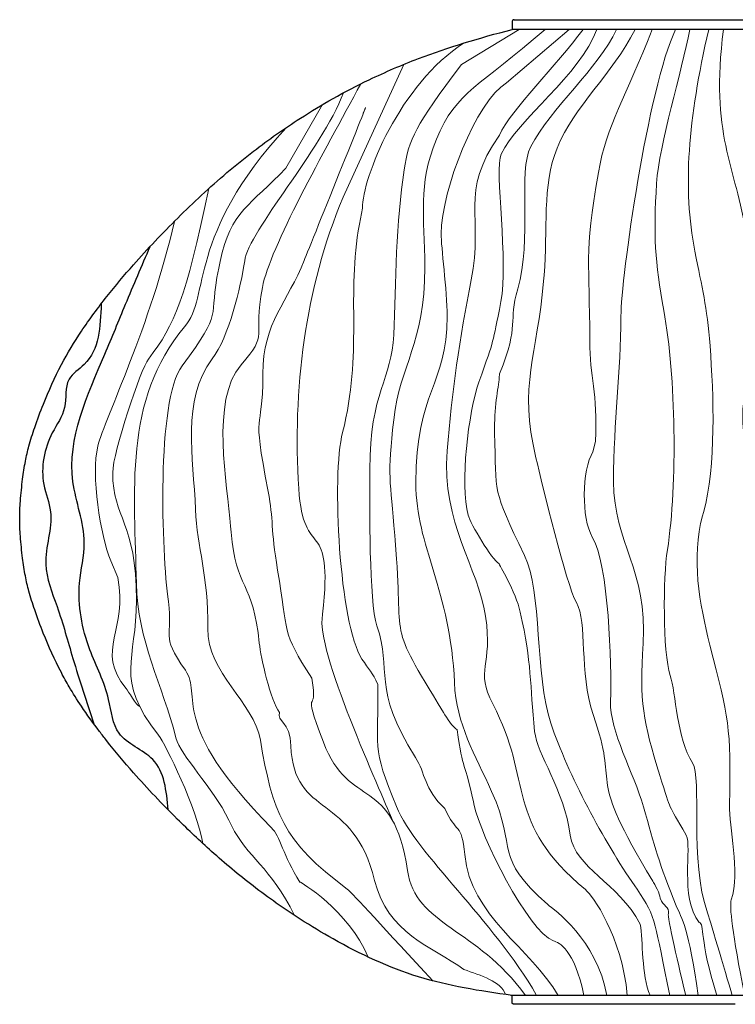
# Model space of a CAD drawing. Header units: centimetres. Extents: x -22 to 101, y -209 to 0.
# Tile 3 of 7: x -22 to 0, y -150 to -119. Entities that reach past the tile are written whole.
import ezdxf

# ---------------------------------------------------------------- set-up
doc = ezdxf.new("R2010")
doc.units = ezdxf.units.CM
doc.header["$MEASUREMENT"] = 0

# ---------------------------------------------------------------- blocks, each defined once
blk = doc.blocks.new('COAU04')
blk.add_line((-6.44, -119.375), (6.44, -119.375))
for points, weights, knots in [([(-6.44, -119.375), (-6.5, -119.375), (-6.5, -119.435), (-6.5, -119.555), (-6.5, -119.675)], [1, 0.707106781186, 1, 1, 1], [0, 0, 0, 0.0942478, 0.0942478, 0.3342478, 0.3342478, 0.3342478]), ([(-6.44, -149.647), (-6.5, -149.647), (-6.5, -149.587), (-6.5, -149.481), (-6.5, -149.375)], [1, 0.707106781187, 1, 1, 1], [0, 0, 0, 0.0942478, 0.0942478, 0.3067869, 0.3067869, 0.3067869])]:
    blk.add_rational_spline(points, weights, degree=2, knots=knots)
for points, knots in [([(-6.5, -149.375), (-7.505, -149.236), (-9.387, -148.942), (-11.52, -147.944), (-13.192, -146.936), (-14.45, -146.051), (-15.7, -145.006), (-16.926, -143.842), (-18.006, -142.705), (-18.781, -141.785), (-19.314, -141.1), (-19.708, -140.555), (-20.091, -139.946), (-20.501, -139.207), (-20.857, -138.418), (-21.17, -137.574), (-21.358, -136.988), (-21.48, -136.456), (-21.563, -135.89), (-21.625, -135.302), (-21.652, -134.716), (-21.624, -134.128), (-21.562, -133.54), (-21.479, -132.973), (-21.356, -132.443), (-21.169, -131.858), (-20.854, -131.014), (-20.402, -130.009), (-19.738, -128.904), (-18.982, -127.891), (-18, -126.724), (-17.02, -125.695), (-15.797, -124.518), (-14.56, -123.463), (-13.187, -122.497), (-11.989, -121.776), (-10.783, -121.148), (-8.984, -120.375), (-7.505, -119.936), (-6.5, -119.675)], [0, 0, 0, 0, 2.968286, 5.871282, 7.046909, 8.821483, 10.480479, 11.932413, 13.891655, 15.182581, 15.53989, 16.49636, 17.199296, 17.694894, 19.032122, 19.792886, 20.394969, 20.876168, 21.429532, 22.109532, 22.65114, 23.187169, 23.872963, 24.425987, 24.904206, 25.503579, 26.269924, 27.606209, 28.804468, 30.129495, 31.396383, 33.377483, 34.391076, 36.487704, 38.249811, 39.424035, 40.678937, 42.32622, 45.293856, 45.293856, 45.293856, 45.293856]), ([(-17.076, -143.669), (-17.132, -143.082), (-17.232, -142.019), (-18.756, -141.515), (-18.866, -140.041), (-19.62, -138.656), (-19.947, -136.962), (-19.49, -135.236), (-20.475, -132.882), (-19.304, -130.372), (-18.36, -128.042), (-17.886, -126.941), (-17.631, -126.347)], [0, 0, 0, 0, 1.618868, 2.935555, 4.021872, 5.656697, 7.729993, 8.979199, 10.886623, 14.932078, 16.58819, 18.52059, 18.52059, 18.52059, 18.52059]), ([(-19.137, -128.111), (-19.165, -128.814), (-19.201, -129.757), (-20.306, -130.42), (-20.145, -131.344), (-20.835, -132.255), (-21.06, -133.441), (-20.516, -134.736), (-21.046, -136.044), (-20.424, -137.519), (-19.983, -139.154), (-19.588, -140.352), (-19.367, -141.022)], [0, 0, 0, 0, 1.933127, 2.589427, 3.468049, 4.332909, 5.941162, 6.802072, 8.424478, 9.768468, 11.434741, 13.54617, 13.54617, 13.54617, 13.54617])]:
    blk.add_open_spline(points, degree=3, knots=knots)
at = {"lineweight": 18}
for points, knots in [([(-6.285, -119.675), (-6.285, -119.675), (-8.06, -120.752), (-8.06, -120.752), (-8.06, -120.752), (-9.493, -122.667), (-9.673, -123.024), (-9.822, -123.994), (-9.822, -123.994), (-10.062, -125.572), (-10.085, -127.473), (-10.141, -129.068), (-10.141, -129.068), (-10.189, -130.416), (-10.877, -130.807), (-10.877, -133.203), (-10.877, -133.203), (-10.877, -134.325), (-10.906, -137.276), (-10.656, -138.011), (-10.656, -138.011), (-10.184, -139.4), (-10.838, -139.897), (-9.468, -142.06), (-9.468, -142.06), (-9.168, -142.532), (-9.213, -143.039), (-8.572, -143.624), (-8.572, -143.624), (-8.224, -144.415), (-8.05, -144.041), (-7.955, -145.045), (-7.955, -145.045), (-7.778, -146.93), (-5.933, -147.923), (-5.082, -149.375)], [0, 0, 0, 0, 0.1, 0.1, 0.1, 0.1, 0.2, 0.2, 0.2, 0.2, 0.3, 0.3, 0.3, 0.3, 0.4, 0.4, 0.4, 0.4, 0.5, 0.5, 0.5, 0.5, 0.6, 0.6, 0.6, 0.6, 0.7, 0.7, 0.7, 0.7, 0.8, 0.8, 0.8, 0.8, 0.9857193, 0.9857193, 0.9857193, 0.9857193]), ([(-5.488, -119.675), (-7.486, -121.429), (-8.212, -121.555), (-8.828, -123.053), (-8.828, -123.053), (-9.415, -124.482), (-9.186, -125.371), (-9.186, -126.989), (-9.186, -126.989), (-9.186, -129.366), (-9.944, -129.953), (-10.141, -131.674), (-10.141, -131.674), (-10.339, -133.41), (-10.254, -133.502), (-10.107, -135.237), (-10.107, -135.237), (-10.107, -135.237), (-10.095, -135.375), (-10.095, -135.375), (-10.095, -135.375), (-9.816, -138.678), (-10.397, -137.754), (-8.61, -140.671), (-8.61, -140.671), (-8.495, -140.858), (-8.343, -141.113), (-8.188, -141.206), (-8.188, -141.206), (-8.019, -142.509), (-7.95, -142.183), (-7.689, -143.423), (-7.689, -143.423), (-7.689, -143.423), (-7.665, -143.535), (-7.665, -143.535), (-7.665, -143.535), (-7.473, -144.449), (-6.012, -147.413), (-5.231, -147.693), (-5.231, -147.693), (-5.057, -147.755), (-4.591, -147.941), (-4.29, -149.375)], [0, 0, 0, 0, 0.0833333, 0.0833333, 0.0833333, 0.0833333, 0.1666667, 0.1666667, 0.1666667, 0.1666667, 0.25, 0.25, 0.25, 0.25, 0.3333333, 0.3333333, 0.3333333, 0.3333333, 0.4166667, 0.4166667, 0.4166667, 0.4166667, 0.5, 0.5, 0.5, 0.5, 0.5833333, 0.5833333, 0.5833333, 0.5833333, 0.6666667, 0.6666667, 0.6666667, 0.6666667, 0.75, 0.75, 0.75, 0.75, 0.8333333, 0.8333333, 0.8333333, 0.8333333, 0.9883879, 0.9883879, 0.9883879, 0.9883879]), ([(-4.741, -119.675), (-4.741, -119.675), (-6.676, -121.316), (-6.676, -121.316), (-6.676, -121.316), (-7.604, -121.887), (-8.671, -124.603), (-8.682, -125.956), (-8.682, -125.956), (-8.686, -126.33), (-8.5, -127.699), (-8.5, -128.492), (-8.5, -128.492), (-8.5, -130.654), (-9.46, -130.751), (-9.46, -133.623), (-9.46, -133.623), (-9.46, -135.568), (-8.389, -136.923), (-8.273, -139.753), (-8.273, -139.753), (-8.22, -141.064), (-7.63, -141.971), (-7.129, -143.101), (-7.129, -143.101), (-6.319, -144.928), (-7.098, -145.094), (-5.404, -146.577), (-5.404, -146.577), (-5.224, -146.735), (-3.89, -147.654), (-3.586, -149.375)], [0, 0, 0, 0, 0.1111111, 0.1111111, 0.1111111, 0.1111111, 0.2222222, 0.2222222, 0.2222222, 0.2222222, 0.3333333, 0.3333333, 0.3333333, 0.3333333, 0.4444444, 0.4444444, 0.4444444, 0.4444444, 0.5555556, 0.5555556, 0.5555556, 0.5555556, 0.6666667, 0.6666667, 0.6666667, 0.6666667, 0.7777778, 0.7777778, 0.7777778, 0.7777778, 0.9865152, 0.9865152, 0.9865152, 0.9865152]), ([(-4.312, -119.675), (-5.142, -120.779), (-6.522, -122.141), (-6.892, -122.923), (-6.892, -122.923), (-8.149, -124.725), (-7.362, -125.408), (-7.757, -127.376), (-7.757, -127.376), (-8.113, -129.149), (-8.354, -130.85), (-8.496, -132.626), (-8.496, -132.626), (-8.675, -134.869), (-7.538, -136.215), (-7.315, -137.712), (-7.315, -137.712), (-7.084, -139.265), (-7.651, -139.351), (-7.095, -140.412), (-7.095, -140.412), (-5.842, -142.802), (-6.737, -144.057), (-4.245, -146.12), (-4.245, -146.12), (-4.032, -146.297), (-3.119, -147.544), (-2.958, -149.375)], [0, 0, 0, 0, 0.125, 0.125, 0.125, 0.125, 0.25, 0.25, 0.25, 0.25, 0.375, 0.375, 0.375, 0.375, 0.5, 0.5, 0.5, 0.5, 0.625, 0.625, 0.625, 0.625, 0.75, 0.75, 0.75, 0.75, 0.9855388, 0.9855388, 0.9855388, 0.9855388]), ([(-3.896, -119.675), (-4.39, -121.047), (-6.342, -122.473), (-6.836, -123.507), (-6.836, -123.507), (-7.056, -123.969), (-6.6, -126.864), (-6.843, -128.042), (-6.843, -128.042), (-7.129, -129.432), (-7.013, -129.084), (-7.521, -130.518), (-7.521, -130.518), (-7.85, -131.447), (-8.107, -133.656), (-7.852, -134.607), (-7.852, -134.607), (-7.784, -134.861), (-7.111, -135.995), (-6.908, -136.098), (-6.908, -136.098), (-6.907, -136.107), (-6.389, -136.967), (-6.248, -137.589), (-6.248, -137.589), (-5.892, -139.167), (-5.956, -139.799), (-5.807, -141.258), (-5.807, -141.258), (-5.737, -141.952), (-4.908, -143.03), (-4.71, -144.449), (-4.71, -144.449), (-4.569, -145.458), (-3.249, -145.889), (-2.558, -147.179), (-2.558, -147.179), (-2.477, -147.699), (-2.518, -148.73), (-2.259, -149.375)], [0, 0, 0, 0, 0.0909091, 0.0909091, 0.0909091, 0.0909091, 0.1818182, 0.1818182, 0.1818182, 0.1818182, 0.2727273, 0.2727273, 0.2727273, 0.2727273, 0.3636364, 0.3636364, 0.3636364, 0.3636364, 0.4545455, 0.4545455, 0.4545455, 0.4545455, 0.5454545, 0.5454545, 0.5454545, 0.5454545, 0.6363636, 0.6363636, 0.6363636, 0.6363636, 0.7272727, 0.7272727, 0.7272727, 0.7272727, 0.8181818, 0.8181818, 0.8181818, 0.8181818, 0.9687778, 0.9687778, 0.9687778, 0.9687778]), ([(-3.288, -119.675), (-3.85, -120.89), (-5.303, -122.083), (-5.928, -123.278), (-5.928, -123.278), (-6.322, -124.031), (-5.88, -126.143), (-6.328, -127.652), (-6.328, -127.652), (-6.639, -128.699), (-6.245, -128.686), (-6.885, -130.266), (-6.885, -130.266), (-6.885, -130.266), (-6.896, -130.383), (-6.896, -130.383), (-6.896, -130.383), (-6.927, -130.688), (-7.056, -131.336), (-7.037, -132.075), (-7.037, -132.075), (-6.988, -133.981), (-7.123, -133.776), (-6.115, -135.846), (-6.115, -135.846), (-5.576, -136.955), (-5.806, -139.524), (-5.308, -141.004), (-5.308, -141.004), (-4.775, -142.591), (-3.68, -144.632), (-2.729, -146.003), (-2.729, -146.003), (-2.729, -146.003), (-2.654, -146.112), (-2.654, -146.112), (-2.654, -146.112), (-2.05, -146.983), (-2.119, -147.162), (-1.646, -149.375)], [0, 0, 0, 0, 0.0909091, 0.0909091, 0.0909091, 0.0909091, 0.1818182, 0.1818182, 0.1818182, 0.1818182, 0.2727273, 0.2727273, 0.2727273, 0.2727273, 0.3636364, 0.3636364, 0.3636364, 0.3636364, 0.4545455, 0.4545455, 0.4545455, 0.4545455, 0.5454545, 0.5454545, 0.5454545, 0.5454545, 0.6363636, 0.6363636, 0.6363636, 0.6363636, 0.7272727, 0.7272727, 0.7272727, 0.7272727, 0.8181818, 0.8181818, 0.8181818, 0.8181818, 0.9914281, 0.9914281, 0.9914281, 0.9914281]), ([(-2.72, -119.675), (-3.431, -121.087), (-4.576, -121.995), (-5.118, -123.327), (-5.118, -123.327), (-5.586, -124.48), (-5.4, -125.83), (-5.517, -127.229), (-5.517, -127.229), (-5.517, -127.229), (-5.533, -127.417), (-5.533, -127.417), (-5.533, -127.417), (-5.724, -129.708), (-6.309, -130.588), (-5.766, -132.847), (-5.766, -132.847), (-5.561, -133.698), (-4.844, -136.725), (-4.523, -137.292), (-4.523, -137.292), (-4.172, -137.913), (-4.455, -139.399), (-3.999, -140.764), (-3.999, -140.764), (-3.999, -140.764), (-3.933, -140.96), (-3.933, -140.96), (-3.933, -140.96), (-3.219, -143.095), (-4.247, -142.425), (-2.177, -145.858), (-2.177, -145.858), (-2.108, -145.971), (-1.951, -146.244), (-1.945, -146.386), (-1.945, -146.386), (-1.866, -146.645), (-1.639, -146.635), (-1.694, -146.868), (-1.694, -146.868), (-1.753, -146.883), (-1.341, -148.62), (-1.159, -149.375)], [0, 0, 0, 0, 0.0833333, 0.0833333, 0.0833333, 0.0833333, 0.1666667, 0.1666667, 0.1666667, 0.1666667, 0.25, 0.25, 0.25, 0.25, 0.3333333, 0.3333333, 0.3333333, 0.3333333, 0.4166667, 0.4166667, 0.4166667, 0.4166667, 0.5, 0.5, 0.5, 0.5, 0.5833333, 0.5833333, 0.5833333, 0.5833333, 0.6666667, 0.6666667, 0.6666667, 0.6666667, 0.75, 0.75, 0.75, 0.75, 0.8333333, 0.8333333, 0.8333333, 0.8333333, 0.9637534, 0.9637534, 0.9637534, 0.9637534]), ([(-2.192, -119.675), (-2.996, -121.735), (-3.6, -122.627), (-3.846, -124.072), (-3.846, -124.072), (-4.291, -126.687), (-4.112, -126.75), (-4.112, -129.252), (-4.112, -129.252), (-4.112, -130.368), (-3.866, -130.814), (-3.933, -132.346), (-3.933, -132.346), (-3.933, -132.346), (-4.013, -132.657), (-4.013, -132.657), (-4.013, -132.657), (-4.355, -133.222), (-4.374, -134.722), (-4.033, -135.281), (-4.033, -135.281), (-3.53, -136.105), (-3.435, -139.2), (-3.472, -140.33), (-3.472, -140.33), (-3.503, -141.25), (-2.762, -142.529), (-2.459, -143.574), (-2.459, -143.574), (-2.108, -144.78), (-1.987, -145.333), (-1.45, -146.617), (-1.45, -146.617), (-1.293, -146.992), (-1.057, -147.313), (-0.78, -149.375)], [0, 0, 0, 0, 0.1, 0.1, 0.1, 0.1, 0.2, 0.2, 0.2, 0.2, 0.3, 0.3, 0.3, 0.3, 0.4, 0.4, 0.4, 0.4, 0.5, 0.5, 0.5, 0.5, 0.6, 0.6, 0.6, 0.6, 0.7, 0.7, 0.7, 0.7, 0.8, 0.8, 0.8, 0.8, 0.9899115, 0.9899115, 0.9899115, 0.9899115]), ([(-1.472, -119.675), (-2.325, -121.469), (-3.152, -127.324), (-3.152, -128.495), (-3.152, -128.495), (-3.152, -130.225), (-3.381, -131.704), (-3.381, -133.574), (-3.381, -133.574), (-3.381, -135.482), (-2.316, -136.282), (-2.471, -138.558), (-2.471, -138.558), (-2.591, -140.329), (-2.469, -140.951), (-1.956, -142.614), (-1.956, -142.614), (-1.585, -143.82), (-1.738, -143.374), (-1.149, -144.449), (-1.149, -144.449), (-0.953, -144.807), (-1.356, -146.335), (-0.75, -147.133), (-0.75, -147.133), (-0.57, -147.182), (-0.752, -147.633), (-0.207, -149.375)], [0, 0, 0, 0, 0.125, 0.125, 0.125, 0.125, 0.25, 0.25, 0.25, 0.25, 0.375, 0.375, 0.375, 0.375, 0.5, 0.5, 0.5, 0.5, 0.625, 0.625, 0.625, 0.625, 0.75, 0.75, 0.75, 0.75, 0.9852256, 0.9852256, 0.9852256, 0.9852256]), ([(-1.033, -119.675), (-1.288, -120.981), (-1.977, -123.199), (-2.056, -124.406), (-2.056, -124.406), (-2.159, -125.995), (-2.108, -126.807), (-1.835, -128.316), (-1.835, -128.316), (-1.465, -130.353), (-1.408, -133.624), (-1.724, -135.674), (-1.724, -135.674), (-1.854, -136.523), (-1.875, -138.797), (-1.636, -139.54), (-1.636, -139.54), (-1.469, -140.061), (-1.424, -141.502), (-0.955, -142.218), (-0.955, -142.218), (-0.641, -142.696), (-1.068, -145.238), (-0.486, -146.831), (-0.486, -146.831), (-0.462, -146.896), (0.046, -148.623), (0.266, -149.375)], [0, 0, 0, 0, 0.125, 0.125, 0.125, 0.125, 0.25, 0.25, 0.25, 0.25, 0.375, 0.375, 0.375, 0.375, 0.5, 0.5, 0.5, 0.5, 0.625, 0.625, 0.625, 0.625, 0.75, 0.75, 0.75, 0.75, 0.9454069, 0.9454069, 0.9454069, 0.9454069]), ([(-0.453, -119.675), (-1.096, -122.464), (-1.257, -124.542), (-0.879, -126.495), (-0.879, -126.495), (-0.653, -127.66), (-0.508, -128.156), (-0.414, -129.406), (-0.414, -129.406), (-0.301, -130.91), (-0.219, -133.1), (-0.615, -134.527), (-0.615, -134.527), (-0.615, -134.527), (-0.642, -134.626), (-0.642, -134.626), (-0.642, -134.626), (-1, -135.913), (-0.738, -137.332), (-0.418, -138.603), (-0.418, -138.603), (0.151, -140.863), (0.248, -141.091), (0.184, -143.513), (0.184, -143.513), (0.166, -144.187), (0.522, -145.578), (0.241, -146.438), (0.241, -146.438), (0.182, -146.621), (0.26, -147.439), (0.659, -149.375)], [0, 0, 0, 0, 0.1111111, 0.1111111, 0.1111111, 0.1111111, 0.2222222, 0.2222222, 0.2222222, 0.2222222, 0.3333333, 0.3333333, 0.3333333, 0.3333333, 0.4444444, 0.4444444, 0.4444444, 0.4444444, 0.5555556, 0.5555556, 0.5555556, 0.5555556, 0.6666667, 0.6666667, 0.6666667, 0.6666667, 0.7777778, 0.7777778, 0.7777778, 0.7777778, 0.987963, 0.987963, 0.987963, 0.987963]), ([(0, -119.675), (-0.418, -122.938), (0.369, -123.811), (0.713, -126.04), (0.713, -126.04), (0.948, -127.571), (0.968, -129.568), (0.637, -131.021), (0.637, -131.021), (0.47, -131.753), (0.796, -133.84), (1.166, -134.504), (1.166, -134.504), (1.664, -135.4), (0.991, -137.242), (0.991, -138.548), (0.991, -138.548), (0.991, -139.969), (1.487, -140.898), (1.665, -142.435), (1.665, -142.435), (1.919, -144.639), (1.694, -144.067), (1.368, -145.963), (1.368, -145.963), (1.368, -145.963), (1.352, -146.054), (1.352, -146.054), (1.352, -146.054), (1.306, -146.325), (1.01, -147.16), (0.982, -149.375)], [0, 0, 0, 0, 0.1111111, 0.1111111, 0.1111111, 0.1111111, 0.2222222, 0.2222222, 0.2222222, 0.2222222, 0.3333333, 0.3333333, 0.3333333, 0.3333333, 0.4444444, 0.4444444, 0.4444444, 0.4444444, 0.5555556, 0.5555556, 0.5555556, 0.5555556, 0.6666667, 0.6666667, 0.6666667, 0.6666667, 0.7777778, 0.7777778, 0.7777778, 0.7777778, 0.9893883, 0.9893883, 0.9893883, 0.9893883]), ([(-7.977, -120.09), (-9.953, -121.353), (-11.105, -124.237), (-11.105, -125.173), (-11.105, -125.173), (-11.105, -125.173), (-11.196, -125.664), (-11.196, -125.664), (-11.196, -125.664), (-11.603, -127.848), (-11.085, -129.619), (-11.715, -132.065), (-11.715, -132.065), (-12.057, -133.393), (-11.81, -137.959), (-11.117, -139.033), (-11.117, -139.033), (-10.91, -139.353), (-10.795, -139.439), (-10.627, -139.812), (-10.627, -139.812), (-10.602, -141.704), (-10.838, -141.726), (-10.058, -143.562), (-10.058, -143.562), (-9.419, -145.067), (-7.1, -147.024), (-5.746, -149.375)], [0, 0, 0, 0, 0.125, 0.125, 0.125, 0.125, 0.25, 0.25, 0.25, 0.25, 0.375, 0.375, 0.375, 0.375, 0.5, 0.5, 0.5, 0.5, 0.625, 0.625, 0.625, 0.625, 0.75, 0.75, 0.75, 0.75, 0.9884752, 0.9884752, 0.9884752, 0.9884752]), ([(-9.829, -120.748), (-9.829, -120.748), (-11.695, -124.836), (-11.695, -124.836), (-11.695, -124.836), (-12.884, -127.629), (-13.253, -130.779), (-13.062, -133.788), (-13.062, -133.788), (-12.918, -136.077), (-11.987, -134.555), (-12.327, -137.655), (-12.327, -137.655), (-12.327, -137.655), (-12.343, -137.798), (-12.343, -137.798), (-12.343, -137.798), (-12.47, -138.955), (-10.34, -143.543), (-10.191, -143.968)], [0, 0, 0, 0, 0.166667, 0.166667, 0.166667, 0.166667, 0.333333, 0.333333, 0.333333, 0.333333, 0.5, 0.5, 0.5, 0.5, 0.666667, 0.666667, 0.666667, 0.666667, 1, 1, 1, 1]), ([(-11.079, -122.245), (-10.59, -121.078), (-12.679, -126.23), (-12.895, -126.78), (-12.895, -126.78), (-13.389, -128.036), (-14.167, -128.685), (-14.167, -130.259), (-14.167, -130.259), (-14.167, -132.249), (-14.525, -131.14), (-14.004, -133.877), (-14.004, -133.877), (-13.835, -134.766), (-13.926, -135.011), (-13.712, -136.296), (-13.712, -136.296), (-13.387, -138.245), (-13.6, -138.169), (-12.663, -139.622), (-12.663, -139.622), (-12.429, -140.894), (-13.025, -139.676), (-12.301, -141.591), (-12.301, -141.591), (-11.505, -143.699), (-10.155, -142.563), (-9.718, -145.536), (-9.718, -145.536), (-9.469, -147.231), (-7.605, -147.275), (-6.088, -149.375)], [0, 0, 0, 0, 0.1111111, 0.1111111, 0.1111111, 0.1111111, 0.2222222, 0.2222222, 0.2222222, 0.2222222, 0.3333333, 0.3333333, 0.3333333, 0.3333333, 0.4444444, 0.4444444, 0.4444444, 0.4444444, 0.5555556, 0.5555556, 0.5555556, 0.5555556, 0.6666667, 0.6666667, 0.6666667, 0.6666667, 0.7777778, 0.7777778, 0.7777778, 0.7777778, 0.9890498, 0.9890498, 0.9890498, 0.9890498]), ([(-11.155, -121.348), (-12.281, -123.438), (-13.953, -126.388), (-14.179, -127.604), (-14.179, -127.604), (-14.482, -129.23), (-13.959, -128.977), (-14.837, -129.99), (-14.837, -129.99), (-15.779, -131.076), (-15.261, -133.669), (-15.157, -134.951), (-15.157, -134.951), (-15.157, -134.951), (-15.143, -135.128), (-15.143, -135.128), (-15.143, -135.128), (-15.001, -136.88), (-14.456, -136.657), (-14.274, -138.546), (-14.274, -138.546), (-14.232, -138.99), (-13.921, -140.316), (-13.657, -140.674), (-13.657, -140.674), (-13.739, -140.961), (-13.329, -140.945), (-13.303, -141.7), (-13.303, -141.7), (-13.225, -143.936), (-11.378, -143.152), (-10.728, -145.842), (-10.728, -145.842), (-10.34, -147.446), (-8.983, -147.877), (-7.981, -148.575), (-7.981, -148.575), (-7.47, -148.76), (-6.835, -148.945), (-6.699, -149.347)], [0, 0, 0, 0, 0.090909, 0.090909, 0.090909, 0.090909, 0.181818, 0.181818, 0.181818, 0.181818, 0.272727, 0.272727, 0.272727, 0.272727, 0.363636, 0.363636, 0.363636, 0.363636, 0.454545, 0.454545, 0.454545, 0.454545, 0.545455, 0.545455, 0.545455, 0.545455, 0.636364, 0.636364, 0.636364, 0.636364, 0.727273, 0.727273, 0.727273, 0.727273, 0.818182, 0.818182, 0.818182, 0.818182, 1, 1, 1, 1]), ([(-11.684, -121.623), (-12.377, -123.395), (-14.589, -125.867), (-14.724, -126.784), (-14.724, -126.784), (-14.843, -127.598), (-15.217, -129.131), (-15.721, -129.806), (-15.721, -129.806), (-16.68, -131.089), (-16.299, -132.81), (-16.236, -134.439), (-16.236, -134.439), (-16.191, -135.602), (-15.838, -136.465), (-15.858, -138.089), (-15.858, -138.089), (-15.875, -139.464), (-14.443, -140.357), (-14.243, -141.528), (-14.243, -141.528), (-13.869, -143.717), (-13.556, -144.64), (-11.573, -146.104), (-11.573, -146.104), (-11.404, -146.229), (-10.389, -147.373), (-8.925, -148.931)], [0, 0, 0, 0, 0.125, 0.125, 0.125, 0.125, 0.25, 0.25, 0.25, 0.25, 0.375, 0.375, 0.375, 0.375, 0.5, 0.5, 0.5, 0.5, 0.625, 0.625, 0.625, 0.625, 0.75, 0.75, 0.75, 0.75, 0.9922018, 0.9922018, 0.9922018, 0.9922018]), ([(-12.33, -121.986), (-12.33, -121.986), (-13.463, -123.937), (-13.463, -123.937), (-13.463, -123.937), (-14.523, -125.075), (-15.164, -125.249), (-15.481, -126.807), (-15.481, -126.807), (-15.481, -126.807), (-15.523, -127.012), (-15.523, -127.012), (-15.523, -127.012), (-15.858, -128.66), (-15.342, -128.249), (-16.651, -130.019), (-16.651, -130.019), (-17.44, -131.086), (-17.281, -135.759), (-17.07, -137.266), (-17.07, -137.266), (-16.913, -138.396), (-17.347, -138.23), (-16.548, -139.379), (-16.548, -139.379), (-16.003, -140.161), (-17.124, -140.966), (-13.901, -144.217), (-13.901, -144.217), (-13.648, -144.472), (-13.536, -145.073), (-13.025, -145.887), (-13.025, -145.887), (-13.025, -145.887), (-11.529, -146.736), (-10.929, -148.199)], [0, 0, 0, 0, 0.1, 0.1, 0.1, 0.1, 0.2, 0.2, 0.2, 0.2, 0.3, 0.3, 0.3, 0.3, 0.4, 0.4, 0.4, 0.4, 0.5, 0.5, 0.5, 0.5, 0.6, 0.6, 0.6, 0.6, 0.7, 0.7, 0.7, 0.7, 0.8, 0.8, 0.8, 0.8, 1, 1, 1, 1]), ([(-13.452, -122.695), (-16.523, -126.04), (-15.763, -127.868), (-16.574, -128.821), (-16.574, -128.821), (-18.472, -131.052), (-18.1, -133.935), (-18.056, -136.708), (-18.056, -136.708), (-18.028, -138.453), (-17.248, -139.83), (-16.837, -141.454), (-16.837, -141.454), (-16.696, -142.014), (-15.721, -142.95), (-15.211, -143.984), (-15.211, -143.984), (-15.211, -143.984), (-15.127, -144.154), (-15.127, -144.154), (-15.127, -144.154), (-14.645, -145.132), (-13.929, -145.418), (-13.19, -146.916)], [0, 0, 0, 0, 0.142857, 0.142857, 0.142857, 0.142857, 0.285714, 0.285714, 0.285714, 0.285714, 0.428571, 0.428571, 0.428571, 0.428571, 0.571429, 0.571429, 0.571429, 0.571429, 0.714286, 0.714286, 0.714286, 0.714286, 1, 1, 1, 1]), ([(-15.822, -124.562), (-16.566, -127.998), (-16.847, -128.714), (-17.687, -129.81), (-17.687, -129.81), (-17.915, -130.108), (-18.783, -132.687), (-18.783, -133.296), (-18.783, -133.296), (-18.783, -134.732), (-18.052, -134.78), (-18.052, -137.221), (-18.052, -137.221), (-18.052, -139.089), (-18.748, -139.612), (-17.378, -141.37), (-17.378, -141.37), (-17.155, -141.657), (-16.187, -143.631), (-16.008, -144.705)], [0, 0, 0, 0, 0.166667, 0.166667, 0.166667, 0.166667, 0.333333, 0.333333, 0.333333, 0.333333, 0.5, 0.5, 0.5, 0.5, 0.666667, 0.666667, 0.666667, 0.666667, 1, 1, 1, 1]), ([(-16.886, -125.576), (-17.609, -128.77), (-19.021, -131.621), (-19.241, -132.484), (-19.241, -132.484), (-19.459, -133.342), (-19.159, -135.26), (-18.845, -136.009), (-18.845, -136.009), (-18.845, -136.009), (-18.627, -136.529), (-18.627, -136.529), (-18.627, -136.529), (-18.292, -138.128), (-19.346, -138.742), (-18.372, -139.936), (-18.372, -139.936), (-18.318, -140.003), (-18.049, -140.474), (-17.953, -140.487)], [0, 0, 0, 0, 0.166667, 0.166667, 0.166667, 0.166667, 0.333333, 0.333333, 0.333333, 0.333333, 0.5, 0.5, 0.5, 0.5, 0.666667, 0.666667, 0.666667, 0.666667, 1, 1, 1, 1])]:
    blk.add_open_spline(points, degree=3, knots=knots, dxfattribs=at)
for points in [[(6.5, -119.675), (0, -119.675), (-6.5, -119.675)], [(6.5, -119.675), (0, -119.675), (-6.5, -119.675)], [(-6.5, -149.375), (-6.52, -149.375), (-6.54, -149.375)], [(5.03, -149.375), (0.263, -149.375), (-6.5, -149.375)], [(-2.576, -149.647), (-4.508, -149.647), (-6.44, -149.647)], [(-2.036, -149.647), (-2.306, -149.647), (-2.576, -149.647)], [(-1.845, -149.647), (-1.941, -149.647), (-2.036, -149.647)], [(-1.792, -149.647), (-1.819, -149.647), (-1.845, -149.647)], [(-1.661, -149.647), (-1.727, -149.647), (-1.792, -149.647)], [(-1.658, -149.647), (-1.66, -149.647), (-1.661, -149.647)], [(-1.602, -149.647), (-1.63, -149.647), (-1.658, -149.647)], [(-1.542, -149.647), (-1.572, -149.647), (-1.602, -149.647)], [(-1.393, -149.647), (-1.468, -149.647), (-1.542, -149.647)], [(-1.357, -149.647), (-1.375, -149.647), (-1.393, -149.647)], [(-1.156, -149.647), (-1.257, -149.647), (-1.357, -149.647)], [(-1.045, -149.647), (-1.1, -149.647), (-1.156, -149.647)], [(-1.041, -149.647), (-1.043, -149.647), (-1.045, -149.647)], [(-0.999, -149.647), (-1.02, -149.647), (-1.041, -149.647)], [(-0.774, -149.647), (-0.886, -149.647), (-0.999, -149.647)], [(-0.718, -149.647), (-0.746, -149.647), (-0.774, -149.647)], [(-0.559, -149.647), (-0.639, -149.647), (-0.718, -149.647)], [(-0.55, -149.647), (-0.555, -149.647), (-0.559, -149.647)], [(-0.412, -149.647), (-0.481, -149.647), (-0.55, -149.647)], [(-0.388, -149.647), (-0.4, -149.647), (-0.412, -149.647)], [(-0.256, -149.647), (-0.322, -149.647), (-0.388, -149.647)], [(-0.226, -149.647), (-0.241, -149.647), (-0.256, -149.647)], [(-0.144, -149.647), (-0.185, -149.647), (-0.226, -149.647)], [(-0.063, -149.647), (-0.104, -149.647), (-0.144, -149.647)], [(-0.046, -149.647), (-0.055, -149.647), (-0.063, -149.647)], [(0.053, -149.647), (0.004, -149.647), (-0.046, -149.647)], [(0.14, -149.647), (0.097, -149.647), (0.053, -149.647)], [(0.206, -149.647), (0.173, -149.647), (0.14, -149.647)], [(0.215, -149.647), (0.21, -149.647), (0.206, -149.647)], [(0.364, -149.647), (0.29, -149.647), (0.215, -149.647)]]:
    blk.add_open_spline(points, degree=2)

msp = doc.modelspace()

# ---------------------------------------------------------------- block references
msp.add_blockref('COAU04', (0, 0))

doc.saveas('drawing.dxf')
